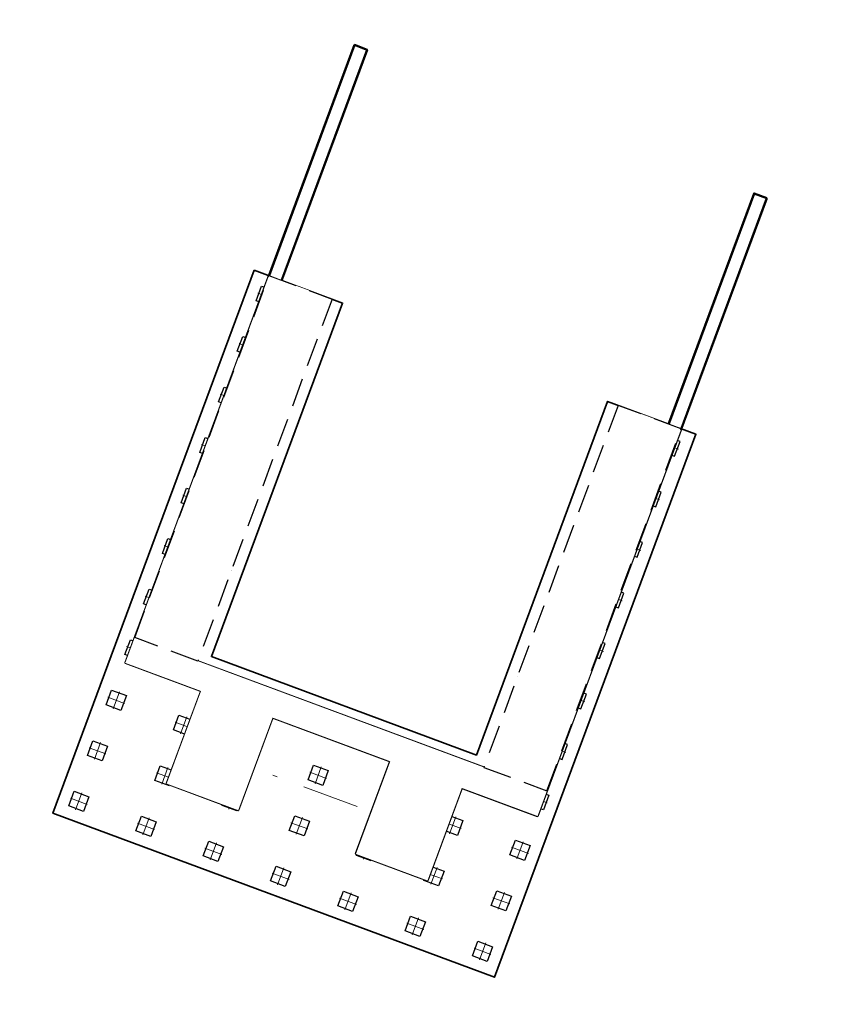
# Model space of a CAD drawing. Header units: metres. Extents: x 1285860 to 1560489, y -721344 to 834863.
# Tile 1 of 215: x 1560471 to 1560489, y -721344 to -721322. Entities that reach past the tile are written whole.
import ezdxf

# ---------------------------------------------------------------- set-up
doc = ezdxf.new("R2010")
doc.units = ezdxf.units.M
doc.header["$LTSCALE"] = 0.2
doc.linetypes.add('DASHDOT2', pattern=[12.7, 6.35, -3.175, 0, -3.175])
doc.linetypes.add('HIDDEN2', pattern=[4.7625, 3.175, -1.5875])
for name, color, linetype, lineweight in [('!OIS-K-osi', 30, 'DASHDOT2', 18), ('!OIS-K-razm', 10, 'Continuous', 20), ('!OIS-K-s0.5', 50, 'Continuous', 35), ('!OIS-K-s1', 90, 'Continuous', 50), ('!OIS-K-shtrih', 8, 'Continuous', 15)]:
    doc.layers.add(name, color=color, linetype=linetype, lineweight=lineweight)
doc.layers.add('!OIS-K-punktir', color=50, linetype='HIDDEN2')

# ---------------------------------------------------------------- blocks, each defined once
blk = doc.blocks.new('jgjgk')
at = {"layer": '!OIS-K-osi'}
blk.add_line((1376155.225, 117.725), (1376160.925, 117.725, 0), dxfattribs=at)
at = {"layer": '!OIS-K-s1'}
for points in [[(1376154.975, 118.925), (1376156.675, 118.925), (1376156.675, 116.725), (1376154.975, 116.725)], [(1376155.225, 118.37), (1376156.425, 118.37), (1376156.425, 117.08), (1376155.225, 117.08)]]:
    blk.add_lwpolyline(points, close=True, dxfattribs=at)
at = {"layer": '!OIS-K-s1', "elevation": 0}
for points in [[(1376159.475, 118.925), (1376161.175, 118.925), (1376161.175, 116.725), (1376159.475, 116.725)], [(1376159.725, 118.37), (1376160.925, 118.37), (1376160.925, 117.08), (1376159.725, 117.08)]]:
    blk.add_lwpolyline(points, close=True, dxfattribs=at)
for points in [[(1376153.475, 133.605), (1376153.175, 133.605), (1376153.175, 128.125), (1376153.475, 128.125)], [(1376162.975, 133.605), (1376162.675, 133.605), (1376162.675, 128.125), (1376162.975, 128.125)]]:
    blk.add_wipeout(points).dxf.layer = '!OIS-K-shtrih'
at = {"layer": '!OIS-K-s1'}
blk.add_lwpolyline([(1376162.975, 133.605), (1376162.675, 133.605), (1376162.675, 119.525), (1376153.475, 119.525), (1376153.475, 133.605), (1376153.175, 133.605), (1376153.175, 118.925), (1376162.975, 118.925)], close=True, dxfattribs=at)
blk.add_wipeout([(1376162.975, 128.125), (1376161.475, 128.125), (1376161.475, 119.525), (1376154.675, 119.525), (1376154.675, 128.125), (1376153.175, 128.125), (1376153.175, 118.925), (1376154.975, 118.925), (1376154.975, 116.725), (1376156.675, 116.725), (1376156.675, 118.925), (1376159.475, 118.925), (1376159.475, 116.725), (1376161.175, 116.725), (1376161.175, 118.925), (1376162.975, 118.925)]).dxf.layer = '!OIS-K-razm'
at = {"layer": '!OIS-K-punktir'}
for points in [[(1376153.175, 128.125), (1376154.675, 128.125), (1376154.675, 119.525), (1376153.175, 119.525)], [(1376162.975, 128.125), (1376161.475, 128.125), (1376161.475, 119.525), (1376162.975, 119.525)]]:
    blk.add_lwpolyline(points, close=True, dxfattribs=at)
blk = doc.blocks.new('hrthr')
at = {"layer": '!OIS-K-osi'}
for p, q in [((-0.2, 0), (0.2, 0)), ((0, -0.2), (0, 0.2))]:
    blk.add_line(p, q, dxfattribs=at)
at = {"layer": '!OIS-K-punktir'}
blk.add_lwpolyline([(-0.175, 0.175), (0.175, 0.175), (0.175, -0.175), (-0.175, -0.175)], close=True, dxfattribs=at)
blk = doc.blocks.new('*U310')
at = {"layer": '!OIS-K-shtrih'}
blk.add_blockref('hrthr', (0, 0), dxfattribs=at)
blk = doc.blocks.new('*U313')
at = {"layer": '!OIS-K-shtrih', "color": 0, "linetype": 'ByBlock', "lineweight": -2, "transparency": 16777216}
blk.add_blockref('*U310', (0, 0), dxfattribs=at)
blk = doc.blocks.new('*U314')
at = {"layer": '!OIS-K-razm', "color": 0, "linetype": 'ByBlock', "lineweight": -2, "transparency": 16777216}
for p in [(0, 7.2), (1.2, 7.2), (0, 6), (1.2, 6), (0, 4.8), (1.2, 4.8), (0, 3.6), (1.2, 3.6), (0, 2.4), (1.2, 2.4), (0, 1.2), (1.2, 1.2), (0, 0), (1.2, 0)]:
    blk.add_blockref('*U313', p, dxfattribs=at)
blk = doc.blocks.new('*U315')
at = {"layer": '!OIS-K-shtrih', "color": 0, "linetype": 'ByBlock', "lineweight": -2, "transparency": 16777216}
blk.add_blockref('*U310', (0, 0), dxfattribs=at)
blk = doc.blocks.new('*U316')
at = {"layer": '!OIS-K-razm', "color": 0, "linetype": 'ByBlock', "lineweight": -2, "transparency": 16777216}
for p in [(0, 7.2), (1.2, 7.2), (0, 6), (1.2, 6), (0, 4.8), (1.2, 4.8), (0, 3.6), (1.2, 3.6), (0, 2.4), (1.2, 2.4), (0, 1.2), (1.2, 1.2), (0, 0), (1.2, 0)]:
    blk.add_blockref('*U315', p, dxfattribs=at)
blk = doc.blocks.new('*U311')
at = {"layer": '!OIS-K-shtrih', "color": 0, "linetype": 'ByBlock', "lineweight": -2, "transparency": 16777216}
blk.add_blockref('*U310', (0, 0), dxfattribs=at)
blk = doc.blocks.new('*U312')
at = {"layer": '!OIS-K-razm', "color": 0, "linetype": 'ByBlock', "lineweight": -2, "transparency": 16777216}
for p in [(0, 3.6), (1.6, 3.6), (3.2, 3.6), (4.8, 3.6), (6.4, 3.6), (8, 3.6), (9.6, 3.6), (0, 2.4), (1.6, 2.4), (3.2, 2.4), (4.8, 2.4), (6.4, 2.4), (8, 2.4), (9.6, 2.4), (0, 1.2), (1.6, 1.2), (3.2, 1.2), (4.8, 1.2), (6.4, 1.2), (8, 1.2), (9.6, 1.2), (0, 0), (1.6, 0), (3.2, 0), (4.8, 0), (6.4, 0), (8, 0), (9.6, 0)]:
    blk.add_blockref('*U311', p, dxfattribs=at)
blk = doc.blocks.new('op1')
at = {"layer": '!OIS-K-s0.5', "elevation": 0}
blk.add_lwpolyline([(1340906.315, 814526.529), (1340906.184, 814528.624), (1340914.567, 814529.151), (1340914.172, 814535.439), (1340905.789, 814534.912), (1340905.657, 814537.008), (1340918.532, 814537.817), (1340919.19, 814527.338)], close=True, dxfattribs=at)
at = {"layer": '!OIS-K-razm', "rotation": 93.5959069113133}
for name, p in [('*U312', (1340918.713, 814527.758)), ('*U314', (1340913.922, 814527.457, 0))]:
    blk.add_blockref(name, p, dxfattribs=at)
at = {"layer": '!OIS-K-razm', "xscale": -1, "rotation": 93.5959069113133}
blk.add_blockref('*U316', (1340913.32, 814537.039, 0), dxfattribs=at)
at = {"layer": '!OIS-K-razm', "rotation": 93.59590691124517}
blk.add_blockref('jgjgk', (1427345.423, -558908.907, 0), dxfattribs=at)

msp = doc.modelspace()

# ---------------------------------------------------------------- block references
at = {"layer": '!OIS-K-s1', "rotation": 246.0384796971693}
msp.add_blockref('op1', (1360719.4043, 834815.4938), dxfattribs=at)

# ---------------------------------------------------------------- next in the draw order: block references
msp.add_blockref('op1', (1360719.4043, 834815.4938), dxfattribs=at)

doc.saveas('drawing.dxf')
